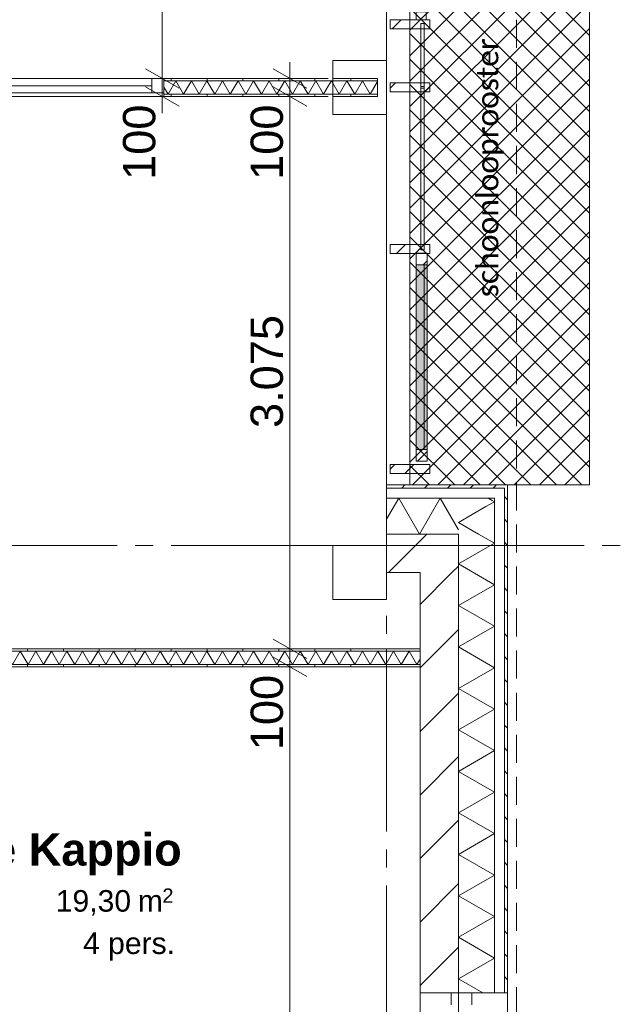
# Model space of a CAD drawing. Header units: millimetres. Extents: x 10 to 584, y 10 to 831.
# Tile 26 of 79: x 346 to 379, y 414 to 468. Entities that reach past the tile are written whole.
import ezdxf
from ezdxf.xclip import XClip

# ---------------------------------------------------------------- set-up
doc = ezdxf.new("R2010")
doc.units = ezdxf.units.MM
doc.header["$MEASUREMENT"] = 0
doc.header["$XCLIPFRAME"] = 0
doc.linetypes.add('B0204', pattern=[13, 10, -1, 1, -1])
doc.linetypes.add('B0701', pattern=[2.3412, 1.56, -0.7812])
for name, color, linetype in [('21 Buitenwanden', 7, 'Continuous'), ('21 Buitenwanden Doorsnede-arcering', 7, 'Continuous'), ('21 Buitenwanden Laagscheidingslijnen', 7, 'Continuous'), ('21 Buitenwanden Ramen', 7, 'Continuous'), ('21 Vliesgevels', 7, 'Continuous'), ('21 Vliesgevels Afdek-arcering', 7, 'Continuous'), ('21 Vliesgevels Doorsnede-arcering', 7, 'Continuous'), ('22 NC Binnenwanden', 7, 'Continuous'), ('22 NC Binnenwanden Doorsnede-arcering', 7, 'Continuous'), ('22 NC Binnenwanden Laagscheidingslijnen', 7, 'Continuous'), ('22 NC Binnenwanden Ramen', 7, 'Continuous'), ('23 Vloeren', 7, 'Continuous'), ('23 Vloeren 2D arcering', 7, 'Continuous'), ('28 Draagconstructies', 7, 'Continuous'), ('45 Plafondafwerking Laagscheidingslijnen', 7, 'Continuous'), ('73 Keuken', 7, 'Continuous'), ('A Stramien', 7, 'Continuous'), ('Maatvoering 1_ 50_100', 7, 'Continuous'), ('Tekst_dim 1_ 50_100', 7, 'Continuous'), ('Z Ruimtefuncties', 7, 'Continuous')]:
    doc.layers.add(name, color=color, linetype=linetype)
doc.styles.add('GENERATED_STYLE_1', font='txt')
doc.styles.add('GENERATED_STYLE_2', font='txt')
doc.styles.add('GENERATED_STYLE_3', font='txt')
pattern_1 = [(135, (78, 259.1879), (0.636396, 0.636396), [])]
pattern_2 = [(45, (78, 259.188), (-1.767767, 1.767767), [])]
pattern_3 = [(270, (78, 259.1879), (2, 0), [])]
pattern_4 = [(45, (78, 259.188), (-1.59099, 1.59099), []), (45, (77.4696, 259.7182), (-1.59099, 1.59099), [])]

# ---------------------------------------------------------------- blocks, each defined once
blk = doc.blocks.new('*X28')
at = {"layer": '21 Buitenwanden Doorsnede-arcering', "color": 7, "linetype": 'Continuous', "lineweight": 0}
for p, q in [((371.875, 441.703), (371.658, 441.828)), ((371.533, 441.361), (370, 440.476)), ((370.411, 440.239), (370, 440.476))]:
    blk.add_line(p, q, dxfattribs=at)
blk = doc.blocks.new('*X34')
at = {"layer": '21 Buitenwanden Doorsnede-arcering', "color": 7, "linetype": 'Continuous', "lineweight": 0}
for p, q in [((372, 439.321), (371.122, 439.828)), ((372, 439.321), (370, 438.166)), ((372, 437.012), (370, 438.166)), ((372, 437.012), (370, 435.857)), ((372, 434.702), (370, 435.857)), ((372, 434.702), (370, 433.548)), ((372, 432.393), (370, 433.548)), ((372, 432.393), (370, 431.238)), ((372, 430.084), (370, 431.238)), ((372, 430.084), (370, 428.929)), ((372, 427.774), (370, 428.929)), ((372, 427.774), (370, 426.619)), ((372, 425.465), (370, 426.619)), ((372, 425.465), (370, 424.31)), ((372, 423.155), (370, 424.31)), ((372, 423.155), (370, 422.001)), ((372, 420.846), (370, 422.001)), ((372, 420.846), (370, 419.691)), ((372, 418.537), (370, 419.691)), ((372, 418.537), (370, 417.382)), ((372, 416.227), (370, 417.382)), ((372, 416.227), (370, 415.072)), ((371.359, 414.288), (370, 415.072))]:
    blk.add_line(p, q, dxfattribs=at)
blk = doc.blocks.new('*X35')
at = {"layer": '21 Buitenwanden Doorsnede-arcering', "color": 7, "linetype": 'Continuous', "lineweight": 0}
for p, q in [((372, 441.631), (371.533, 441.361)), ((372, 441.631), (371.875, 441.703)), ((371.122, 439.828), (370.411, 440.239))]:
    blk.add_line(p, q, dxfattribs=at)
blk = doc.blocks.new('*X133')
at = {"layer": '22 NC Binnenwanden Doorsnede-arcering', "color": 7, "linetype": 'Continuous', "lineweight": 0}
for p, q in [((324, 433.228), (324.384, 432.563)), ((324.817, 433.313), (324.384, 432.563)), ((324.817, 433.313), (325.25, 432.563)), ((325.683, 433.313), (325.25, 432.563)), ((325.683, 433.313), (326.116, 432.563)), ((326.549, 433.313), (326.116, 432.563)), ((326.549, 433.313), (326.982, 432.563)), ((327.415, 433.313), (326.982, 432.563)), ((327.415, 433.313), (327.848, 432.563)), ((328.281, 433.313), (327.848, 432.563)), ((328.281, 433.313), (328.714, 432.563)), ((329.147, 433.313), (328.714, 432.563)), ((329.147, 433.313), (329.58, 432.563)), ((330.013, 433.313), (329.58, 432.563)), ((330.013, 433.313), (330.446, 432.563)), ((330.879, 433.313), (330.446, 432.563)), ((330.879, 433.313), (331.312, 432.563)), ((331.745, 433.313), (331.312, 432.563)), ((331.745, 433.313), (332.178, 432.563)), ((332.611, 433.313), (332.178, 432.563)), ((332.611, 433.313), (333.044, 432.563)), ((333.477, 433.313), (333.044, 432.563)), ((333.477, 433.313), (333.91, 432.563)), ((334.343, 433.313), (333.91, 432.563)), ((334.343, 433.313), (334.777, 432.563)), ((335.21, 433.313), (334.777, 432.563)), ((335.21, 433.313), (335.643, 432.563)), ((336.076, 433.313), (335.643, 432.563)), ((336.076, 433.313), (336.509, 432.563)), ((336.942, 433.313), (336.509, 432.563)), ((336.942, 433.313), (337.375, 432.563)), ((337.808, 433.313), (337.375, 432.563)), ((337.808, 433.313), (338.241, 432.563)), ((338.674, 433.313), (338.241, 432.563)), ((338.674, 433.313), (339.107, 432.563)), ((339.54, 433.313), (339.107, 432.563)), ((339.54, 433.313), (339.973, 432.563)), ((340.406, 433.313), (339.973, 432.563)), ((340.406, 433.313), (340.839, 432.563)), ((341.272, 433.313), (340.839, 432.563)), ((341.272, 433.313), (341.705, 432.563)), ((342.138, 433.313), (341.705, 432.563)), ((342.138, 433.313), (342.571, 432.563)), ((343.004, 433.313), (342.571, 432.563)), ((343.004, 433.313), (343.437, 432.563)), ((343.87, 433.313), (343.437, 432.563)), ((343.87, 433.313), (344.303, 432.563)), ((344.736, 433.313), (344.303, 432.563)), ((344.736, 433.313), (345.169, 432.563)), ((345.602, 433.313), (345.169, 432.563)), ((345.602, 433.313), (346.035, 432.563)), ((346.468, 433.313), (346.035, 432.563)), ((346.468, 433.313), (346.901, 432.563)), ((347.334, 433.313), (346.901, 432.563)), ((347.334, 433.313), (347.767, 432.563)), ((348.2, 433.313), (347.767, 432.563)), ((348.2, 433.313), (348.633, 432.563)), ((349.066, 433.313), (348.633, 432.563)), ((349.066, 433.313), (349.499, 432.563)), ((349.932, 433.313), (349.499, 432.563)), ((349.932, 433.313), (350.365, 432.563)), ((350.798, 433.313), (350.365, 432.563)), ((350.798, 433.313), (351.231, 432.563)), ((351.664, 433.313), (351.231, 432.563)), ((351.664, 433.313), (352.097, 432.563)), ((352.53, 433.313), (352.097, 432.563)), ((352.53, 433.313), (352.963, 432.563)), ((353.396, 433.313), (352.963, 432.563)), ((353.396, 433.313), (353.829, 432.563)), ((354.262, 433.313), (353.829, 432.563)), ((354.262, 433.313), (354.695, 432.563)), ((355.128, 433.313), (354.695, 432.563)), ((355.128, 433.313), (355.561, 432.563)), ((355.994, 433.313), (355.561, 432.563)), ((355.994, 433.313), (356.427, 432.563)), ((356.86, 433.313), (356.427, 432.563)), ((356.86, 433.313), (357.293, 432.563)), ((357.726, 433.313), (357.293, 432.563)), ((357.726, 433.313), (358.159, 432.563)), ((358.592, 433.313), (358.159, 432.563)), ((358.592, 433.313), (359.025, 432.563)), ((359.458, 433.313), (359.025, 432.563)), ((359.458, 433.313), (359.891, 432.563)), ((360.324, 433.313), (359.891, 432.563)), ((360.324, 433.313), (360.757, 432.563)), ((361.19, 433.313), (360.757, 432.563)), ((361.19, 433.313), (361.623, 432.563)), ((362.056, 433.313), (361.623, 432.563)), ((362.056, 433.313), (362.489, 432.563)), ((362.922, 433.313), (362.489, 432.563)), ((362.922, 433.313), (363.355, 432.563)), ((363.788, 433.313), (363.355, 432.563)), ((363.788, 433.313), (364.221, 432.563)), ((364.654, 433.313), (364.221, 432.563)), ((364.654, 433.313), (365.087, 432.563)), ((365.52, 433.313), (365.087, 432.563)), ((365.52, 433.313), (365.953, 432.563)), ((366.386, 433.313), (365.953, 432.563)), ((366.386, 433.313), (366.819, 432.563)), ((367.252, 433.313), (366.819, 432.563)), ((367.252, 433.313), (367.685, 432.563)), ((367.86, 432.865), (367.685, 432.563))]:
    blk.add_line(p, q, dxfattribs=at)
blk = doc.blocks.new('*X134')
at = {"layer": '22 NC Binnenwanden Doorsnede-arcering', "color": 7, "linetype": 'Continuous', "lineweight": 0}
for q in [(362.753, 464.769), (363.002, 464.925)]:
    blk.add_line((362.922, 465.063), q, dxfattribs=at)
blk = doc.blocks.new('*X135')
at = {"layer": '22 NC Binnenwanden Doorsnede-arcering', "color": 7, "linetype": 'Continuous', "lineweight": 0}
for p, q in [((363.002, 464.925), (363.355, 464.313)), ((363.788, 465.063), (363.355, 464.313)), ((363.788, 465.063), (364.221, 464.313)), ((364.654, 465.063), (364.221, 464.313)), ((364.654, 465.063), (365.087, 464.313)), ((365.5, 465.028), (365.087, 464.313))]:
    blk.add_line(p, q, dxfattribs=at)
blk = doc.blocks.new('*X137')
at = {"layer": '22 NC Binnenwanden Doorsnede-arcering', "color": 7, "linetype": 'Continuous', "lineweight": 0}
for p, q in [((354.262, 465.063), (353.829, 464.313)), ((354.262, 465.063), (354.695, 464.313)), ((355.128, 465.063), (354.695, 464.313)), ((355.128, 465.063), (355.561, 464.313)), ((355.994, 465.063), (355.561, 464.313)), ((355.994, 465.063), (356.427, 464.313)), ((356.86, 465.063), (356.427, 464.313)), ((356.86, 465.063), (357.293, 464.313)), ((357.726, 465.063), (357.293, 464.313)), ((357.726, 465.063), (358.159, 464.313)), ((358.592, 465.063), (358.159, 464.313)), ((358.592, 465.063), (359.025, 464.313)), ((359.458, 465.063), (359.025, 464.313)), ((359.458, 465.063), (359.891, 464.313)), ((360.324, 465.063), (359.891, 464.313)), ((360.324, 465.063), (360.757, 464.313)), ((361.19, 465.063), (360.757, 464.313)), ((361.19, 465.063), (361.623, 464.313)), ((362.056, 465.063), (361.623, 464.313)), ((362.056, 465.063), (362.489, 464.313)), ((353.594, 464.719), (353.829, 464.313)), ((362.753, 464.769), (362.489, 464.313))]:
    blk.add_line(p, q, dxfattribs=at)
blk = doc.blocks.new('*X372')
at = {"layer": '21 Buitenwanden Doorsnede-arcering', "color": 7, "linetype": 'Continuous', "lineweight": 0}
for p, q in [((366.675, 441.828), (366, 440.659)), ((366.675, 441.828), (367.83, 439.828)), ((368.985, 441.828), (367.83, 439.828)), ((368.985, 441.828), (370, 440.069))]:
    blk.add_line(p, q, dxfattribs=at)
blk = doc.blocks.new('Drawing_2_2', base_point=(78, 259.188))
at = {"layer": '21 Buitenwanden Doorsnede-arcering', "linetype": 'Continuous', "lineweight": 0, "true_color": 0x000000}
h = blk.add_hatch(dxfattribs=at)
h.set_pattern_fill('310_Naaldhout__01__0002', color=18, style=0, pattern_type=2)
h.set_pattern_definition([(225, (78, 259.1879), (-0.636396, 0.636396), [])])
h.paths.add_polyline_path([(372.56, 442.568), (366, 442.568), (366, 442.388), (372.56, 442.388)])
h = blk.add_hatch(dxfattribs=at)
h.set_pattern_fill('310_Naaldhout__01__0002', color=18, style=0, pattern_type=2)
h.set_pattern_definition(pattern_1)
h.paths.add_polyline_path([(372.56, 442.388), (372.74, 442.568), (372.56, 442.568)])
h = blk.add_hatch(dxfattribs=at)
h.set_pattern_fill('310_Naaldhout__01__0002', color=18, style=0, pattern_type=2)
h.set_pattern_definition(pattern_1)
h.paths.add_polyline_path([(372.56, 442.388), (372.74, 442.388), (372.74, 442.568)])
h = blk.add_hatch(dxfattribs=at)
h.set_pattern_fill('310_Naaldhout__01__0002', color=18, style=0, pattern_type=2)
h.set_pattern_definition(pattern_1)
h.paths.add_polyline_path([(372.56, 414.288), (372.74, 414.288), (372.74, 442.388), (372.56, 442.388)])
h = blk.add_hatch(dxfattribs=at)
h.set_pattern_fill('130_Kalkzandsteen_0002', color=18, style=0, pattern_type=2)
h.set_pattern_definition(pattern_2)
h.paths.add_polyline_path([(367.86, 439.828), (366, 439.828), (366, 437.688), (367.86, 437.688)])
h = blk.add_hatch(dxfattribs=at)
h.set_pattern_fill('130_Kalkzandsteen_0002', color=18, style=0, pattern_type=2)
h.set_pattern_definition(pattern_2)
h.paths.add_polyline_path([(367.86, 437.688), (370, 439.828), (367.86, 439.828)])
h = blk.add_hatch(dxfattribs=at)
h.set_pattern_fill('130_Kalkzandsteen_0002', color=18, style=0, pattern_type=2)
h.set_pattern_definition(pattern_2)
h.paths.add_polyline_path([(367.86, 437.688), (370, 437.688), (370, 439.828)])
h = blk.add_hatch(dxfattribs=at)
h.set_pattern_fill('130_Kalkzandsteen_0002', color=18, style=0, pattern_type=2)
h.set_pattern_definition(pattern_2)
h.paths.add_polyline_path([(367.86, 437.688), (367.86, 414.288), (370, 414.288), (370, 437.688)])
at = {"layer": '21 Vliesgevels Afdek-arcering', "linetype": 'Continuous', "lineweight": 0, "true_color": 0xffffff}
blk.add_hatch(color=7, dxfattribs=at).paths.add_polyline_path([(368.25, 454.821), (367.65, 454.821), (367.65, 444.537), (368.25, 444.537)])
at = {"layer": '21 Vliesgevels Doorsnede-arcering', "linetype": 'Continuous', "lineweight": 0, "true_color": 0x000000}
h = blk.add_hatch(dxfattribs=at)
h.set_pattern_fill('515_Staal_0002', color=18, style=0, pattern_type=2)
h.set_pattern_definition(pattern_4)
h.paths.add_polyline_path([(368.2, 468.456), (368.2, 468.906), (367.65, 468.906), (367.65, 468.456)])
h = blk.add_hatch(dxfattribs=at)
h.set_pattern_fill('515_Staal_0002', color=18, style=0, pattern_type=2)
h.set_pattern_definition(pattern_4)
h.paths.add_polyline_path([(366.2, 468.456), (366.2, 467.956), (368.4, 467.956), (368.4, 468.456)])
h = blk.add_hatch(dxfattribs=at)
h.set_pattern_fill('515_Staal_0002', color=18, style=0, pattern_type=2)
h.set_pattern_definition(pattern_4)
h.paths.add_polyline_path([(366.2, 464.955), (366.2, 464.455), (368.4, 464.455), (368.4, 464.955)])
h = blk.add_hatch(dxfattribs=at)
h.set_pattern_fill('515_Staal_0002', color=18, style=0, pattern_type=2)
h.set_pattern_definition(pattern_4)
h.paths.add_polyline_path([(366.2, 455.956), (366.2, 455.456), (368.4, 455.456), (368.4, 455.956)])
h = blk.add_hatch(dxfattribs=at)
h.set_pattern_fill('515_Staal_0002', color=18, style=0, pattern_type=2)
h.set_pattern_definition(pattern_4)
h.paths.add_polyline_path([(367.65, 455.461), (367.65, 454.821), (368.25, 454.821), (368.25, 455.461)])
h = blk.add_hatch(dxfattribs=at)
h.set_pattern_fill('515_Staal_0002', color=18, style=0, pattern_type=2)
h.set_pattern_definition(pattern_4)
h.paths.add_polyline_path([(368.25, 443.898), (368.25, 444.537), (367.65, 444.537), (367.65, 443.898)])
h = blk.add_hatch(dxfattribs=at)
h.set_pattern_fill('515_Staal_0002', color=18, style=0, pattern_type=2)
h.set_pattern_definition(pattern_4)
h.paths.add_polyline_path([(366.2, 443.706), (366.2, 443.206), (368.4, 443.206), (368.4, 443.706)])
at = {"layer": '22 NC Binnenwanden Doorsnede-arcering', "linetype": 'Continuous', "lineweight": 0, "true_color": 0x000000}
h = blk.add_hatch(dxfattribs=at)
h.set_pattern_fill('930_Lijnen_vert_200_0002', color=18, style=0, pattern_type=2)
h.set_pattern_definition(pattern_3)
h.paths.add_polyline_path([(362.752, 465.188), (353.594, 465.188), (353.594, 465.063), (362.752, 465.063)])
h = blk.add_hatch(dxfattribs=at)
h.set_pattern_fill('930_Lijnen_vert_200_0002', color=18, style=0, pattern_type=2)
h.set_pattern_definition(pattern_3)
h.paths.add_polyline_path([(362.752, 465.188), (362.752, 465.063), (363.002, 465.063), (363.002, 465.188)])
h = blk.add_hatch(dxfattribs=at)
h.set_pattern_fill('930_Lijnen_vert_200_0002', color=18, style=0, pattern_type=2)
h.set_pattern_definition(pattern_3)
h.paths.add_polyline_path([(365.5, 465.188), (363.002, 465.188), (363.002, 465.063), (365.5, 465.063)])
h = blk.add_hatch(dxfattribs=at)
h.set_pattern_fill('930_Lijnen_vert_200_0002', color=18, style=0, pattern_type=2)
h.set_pattern_definition(pattern_3)
h.paths.add_polyline_path([(353.594, 464.313), (353.594, 464.188), (362.754, 464.188), (362.754, 464.313)])
h = blk.add_hatch(dxfattribs=at)
h.set_pattern_fill('930_Lijnen_vert_200_0002', color=18, style=0, pattern_type=2)
h.set_pattern_definition(pattern_3)
h.paths.add_polyline_path([(362.754, 464.313), (362.754, 464.188), (363.004, 464.188), (363.004, 464.313)])
h = blk.add_hatch(dxfattribs=at)
h.set_pattern_fill('930_Lijnen_vert_200_0002', color=18, style=0, pattern_type=2)
h.set_pattern_definition(pattern_3)
h.paths.add_polyline_path([(365.5, 464.313), (363.004, 464.313), (363.004, 464.188), (365.5, 464.188)])
h = blk.add_hatch(dxfattribs=at)
h.set_pattern_fill('930_Lijnen_vert_200_0002', color=18, style=0, pattern_type=2)
h.set_pattern_definition(pattern_3)
h.paths.add_polyline_path([(367.86, 433.438), (324, 433.438), (324, 433.313), (367.86, 433.313)])
h = blk.add_hatch(dxfattribs=at)
h.set_pattern_fill('930_Lijnen_vert_200_0002', color=18, style=0, pattern_type=2)
h.set_pattern_definition(pattern_3)
h.paths.add_polyline_path([(367.86, 432.563), (324, 432.563), (324, 432.438), (367.86, 432.438)])
at = {"layer": '23 Vloeren 2D arcering', "linetype": 'Continuous', "lineweight": 0, "true_color": 0xd1d7d8}
h = blk.add_hatch(dxfattribs=at)
h.set_pattern_fill('960_Kruis_100_0002', color=254, style=0, pattern_type=2)
h.set_pattern_definition([(45, (78, 259.1879), (-0.7071068, 0.7071068), []), (135, (78, 259.1879), (0.7071068, 0.7071068), [])])
h.paths.add_polyline_path([(367.3, 442.568), (377.3, 442.568), (377.3, 504.688), (367.3, 504.688)])
at = {"layer": '21 Buitenwanden', "color": 3, "linetype": 'Continuous', "lineweight": 0}
for p, q in [((369.6, 414.288), (367.86, 414.288)), ((370, 414.288), (369.6, 414.288))]:
    blk.add_line(p, q, dxfattribs=at)
at = {"layer": '21 Buitenwanden', "color": 1, "linetype": 'Continuous', "lineweight": 0}
for p, q in [((370.74, 414.288), (370, 414.288)), ((372, 414.288), (370.74, 414.288))]:
    blk.add_line(p, q, dxfattribs=at)
at = {"layer": '21 Buitenwanden', "color": 9, "linetype": 'Continuous', "lineweight": 0}
blk.add_line((372.56, 414.288), (372, 414.288), dxfattribs=at)
at = {"layer": '21 Buitenwanden', "color": 2, "linetype": 'Continuous', "lineweight": 0}
blk.add_line((372.74, 414.288), (372.56, 414.288), dxfattribs=at)
at = {"layer": '21 Buitenwanden', "color": 2, "linetype": 'Continuous', "lineweight": 0, "flags": 128}
for points in [[(372.56, 442.568), (366, 442.568)], [(366, 442.568), (366, 442.388)], [(372.74, 442.568), (372.56, 442.568)], [(372.74, 414.288), (372.74, 442.568)]]:
    blk.add_lwpolyline(points, dxfattribs=at)
at = {"layer": '21 Buitenwanden', "color": 9, "linetype": 'Continuous', "lineweight": 0, "flags": 128}
blk.add_lwpolyline([(366, 442.388), (366, 441.828)], dxfattribs=at)
at = {"layer": '21 Buitenwanden', "color": 1, "linetype": 'Continuous', "lineweight": 0, "flags": 128}
blk.add_lwpolyline([(366, 441.828), (366, 439.828)], dxfattribs=at)
at = {"layer": '21 Buitenwanden', "color": 3, "linetype": 'Continuous', "lineweight": 0, "flags": 128}
for points in [[(366, 439.828), (366, 437.688)], [(366, 437.688), (367.86, 437.688)], [(367.86, 437.688), (367.86, 414.288)]]:
    blk.add_lwpolyline(points, dxfattribs=at)
at = {"layer": '21 Buitenwanden Laagscheidingslijnen', "color": 2, "linetype": 'Continuous', "lineweight": 0}
for p, q in [((372, 442.388), (366, 442.388)), ((372.56, 442.388), (372, 442.388)), ((372.56, 442.388), (372, 442.388)), ((372.56, 441.828), (372.56, 442.388)), ((372.56, 414.288), (372.56, 441.828))]:
    blk.add_line(p, q, dxfattribs=at)
at = {"layer": '21 Buitenwanden Laagscheidingslijnen', "color": 1, "linetype": 'Continuous', "lineweight": 0}
for p, q in [((370, 441.828), (366, 441.828)), ((372, 441.828), (370, 441.828)), ((372, 441.828), (370, 441.828)), ((372, 439.828), (372, 441.828)), ((372, 414.288), (372, 439.828))]:
    blk.add_line(p, q, dxfattribs=at)
at = {"layer": '21 Buitenwanden Laagscheidingslijnen', "color": 3, "linetype": 'Continuous', "lineweight": 0}
for p, q in [((367.86, 439.828), (366, 439.828)), ((370, 439.828), (367.86, 439.828)), ((370, 439.828), (367.86, 439.828)), ((370, 437.688), (370, 439.828)), ((370, 414.288), (370, 437.688))]:
    blk.add_line(p, q, dxfattribs=at)
at = {"layer": '21 Buitenwanden Ramen', "color": 9, "linetype": 'Continuous', "lineweight": 0}
for p, q in [((367.86, 392.388), (367.86, 414.288)), ((372.56, 414.288), (372, 414.288)), ((372.74, 392.388), (372.74, 414.288))]:
    blk.add_line(p, q, dxfattribs=at)
at = {"layer": '21 Buitenwanden Ramen', "color": 3, "linetype": 'Continuous', "lineweight": 0}
for p, q in [((369.6, 414.288), (367.86, 414.288)), ((370, 414.288), (369.6, 414.288)), ((370, 414.288), (369.6, 414.288))]:
    blk.add_line(p, q, dxfattribs=at)
at = {"layer": '21 Buitenwanden Ramen', "color": 1, "linetype": 'Continuous', "lineweight": 0}
for p, q in [((369.6, 413.618), (369.6, 414.288)), ((370.74, 414.288), (370, 414.288)), ((370.74, 414.288), (370, 414.288)), ((370.74, 414.288), (370.74, 413.618)), ((372, 414.288), (370.74, 414.288))]:
    blk.add_line(p, q, dxfattribs=at)
at = {"layer": '21 Buitenwanden Ramen', "color": 2, "linetype": 'Continuous', "lineweight": 0}
blk.add_line((372.74, 414.288), (372.56, 414.288), dxfattribs=at)
at = {"layer": '21 Vliesgevels', "color": 1, "linetype": 'Continuous', "lineweight": 0}
for p, q in [((366.2, 468.456), (366.2, 467.956)), ((368.4, 468.456), (366.2, 468.456)), ((368.4, 468.456), (368.4, 467.956)), ((368.4, 467.956), (366.2, 467.956)), ((366.2, 464.955), (366.2, 464.455)), ((368.4, 464.955), (366.2, 464.955)), ((368.4, 464.955), (368.4, 464.455)), ((368.4, 464.455), (366.2, 464.455)), ((366.2, 455.956), (366.2, 455.456)), ((368.4, 455.956), (366.2, 455.956)), ((368.4, 455.956), (368.4, 455.456)), ((368.4, 455.456), (366.2, 455.456)), ((366.2, 443.706), (366.2, 443.206)), ((368.4, 443.706), (366.2, 443.706)), ((368.4, 443.706), (368.4, 443.206)), ((368.4, 443.206), (366.2, 443.206))]:
    blk.add_line(p, q, dxfattribs=at)
at = {"layer": '21 Vliesgevels', "color": 7, "linetype": 'Continuous', "lineweight": 0}
for p, q in [((367.65, 454.821), (367.65, 444.537)), ((368.25, 444.537), (368.25, 454.821))]:
    blk.add_line(p, q, dxfattribs=at)
at = {"layer": '21 Vliesgevels', "color": 2, "linetype": 'Continuous', "lineweight": 0}
blk.add_line((368.1, 454.821), (368.1, 444.537), dxfattribs=at)
at = {"layer": '21 Vliesgevels', "color": 2, "linetype": 'Continuous', "lineweight": 0, "flags": 128}
for points in [[(368.2, 468.456), (368.2, 468.906), (367.65, 468.906), (367.65, 468.456)], [(367.65, 455.461), (367.65, 454.821), (368.25, 454.821), (368.25, 455.461)], [(368.25, 443.898), (368.25, 444.537), (367.65, 444.537), (367.65, 443.898)]]:
    blk.add_lwpolyline(points, close=True, dxfattribs=at)
at = {"layer": '21 Vliesgevels', "color": 1, "linetype": 'Continuous', "lineweight": 0, "flags": 128}
for points in [[(368.1, 468.256), (367.9, 468.256), (367.9, 464.655), (368.1, 464.655)], [(368.1, 464.755), (367.9, 464.755), (367.9, 455.656), (368.1, 455.656)]]:
    blk.add_lwpolyline(points, close=True, dxfattribs=at)
at = {"layer": '22 NC Binnenwanden', "color": 1, "linetype": 'Continuous', "lineweight": 0}
for p, q in [((353.594, 465.188), (353.594, 465.063)), ((353.594, 465.063), (353.594, 464.388)), ((353.594, 464.388), (353.594, 464.313)), ((353.594, 464.313), (353.594, 464.188))]:
    blk.add_line(p, q, dxfattribs=at)
at = {"layer": '22 NC Binnenwanden', "color": 1, "linetype": 'Continuous', "lineweight": 0, "flags": 128}
for points in [[(362.752, 465.188), (353.594, 465.188)], [(365.5, 465.188), (363.002, 465.188)], [(365.5, 465.188), (365.5, 465.063)], [(365.5, 465.063), (365.5, 464.313)], [(365.5, 464.313), (365.5, 464.188)], [(353.594, 464.188), (362.754, 464.188)], [(363.004, 464.188), (365.5, 464.188)], [(367.86, 433.438), (324, 433.438)], [(367.86, 433.438), (367.86, 433.313)], [(367.86, 433.313), (367.86, 432.563)], [(367.86, 432.563), (367.86, 432.438)], [(324, 432.438), (367.86, 432.438)]]:
    blk.add_lwpolyline(points, dxfattribs=at)
at = {"layer": '22 NC Binnenwanden Laagscheidingslijnen', "color": 9, "linetype": 'Continuous', "lineweight": 0}
for p, q in [((362.752, 465.063), (353.594, 465.063)), ((365.5, 465.063), (363.002, 465.063)), ((362.754, 464.313), (353.594, 464.313)), ((365.5, 464.313), (363.004, 464.313)), ((367.86, 433.313), (324, 433.313)), ((367.86, 432.563), (324, 432.563))]:
    blk.add_line(p, q, dxfattribs=at)
at = {"layer": '22 NC Binnenwanden Ramen', "color": 9, "linetype": 'Continuous', "lineweight": 0}
for p, q in [((353.594, 465.188), (332.594, 465.188)), ((353.594, 464.188), (332.594, 464.188))]:
    blk.add_line(p, q, dxfattribs=at)
at = {"layer": '22 NC Binnenwanden Ramen', "color": 1, "linetype": 'Continuous', "lineweight": 0}
for p, q in [((352.924, 465.188), (333.264, 465.188)), ((353.594, 465.188), (352.924, 465.188)), ((352.924, 465.188), (352.924, 464.388)), ((353.594, 465.188), (353.594, 465.063)), ((353.594, 465.188), (353.594, 465.063)), ((353.594, 465.063), (353.594, 464.388)), ((353.594, 465.063), (353.594, 464.388)), ((352.924, 464.788), (333.264, 464.788)), ((333.264, 464.388), (352.924, 464.388)), ((352.924, 464.388), (353.594, 464.388)), ((353.594, 464.388), (353.594, 464.313)), ((353.594, 464.313), (353.594, 464.188))]:
    blk.add_line(p, q, dxfattribs=at)
at = {"layer": '23 Vloeren', "color": 1, "linetype": 'Continuous', "lineweight": 0, "flags": 128}
blk.add_lwpolyline([(96, 265.188), (370, 265.188), (370, 439.188), (366, 439.188), (366, 570.048), (420.61, 570.048), (420.61, 554.048), (510, 554.048), (510, 626.688), (459.924, 626.688), (459.924, 683.688), (510, 683.688), (510, 757.188), (294, 757.188), (294, 763.188), (78, 763.188), (78, 475.188), (96, 475.188)], close=True, dxfattribs=at)
at = {"layer": '23 Vloeren', "color": 1, "linetype": 'B0701', "lineweight": 0, "flags": 128}
blk.add_lwpolyline([(74.76, 472.288), (74.76, 255.948), (373.24, 255.948), (373.24, 505.188)], dxfattribs=at)
at = {"layer": '23 Vloeren', "color": 9, "linetype": 'Continuous', "lineweight": 0, "flags": 128}
blk.add_lwpolyline([(367.3, 442.568), (377.3, 442.568), (377.3, 504.688), (367.3, 504.688)], close=True, dxfattribs=at)
at = {"layer": '28 Draagconstructies', "color": 3, "linetype": 'Continuous', "lineweight": 0, "flags": 128}
for points in [[(363, 463.188), (366, 463.188), (366, 466.188), (363, 466.188)], [(363, 436.188), (366, 436.188), (366, 439.188), (363, 439.188)]]:
    blk.add_lwpolyline(points, close=True, dxfattribs=at)
at = {"layer": '45 Plafondafwerking Laagscheidingslijnen', "color": 9, "linetype": 'Continuous', "lineweight": 0}
for p, q in [((362.752, 465.063), (363.002, 465.063)), ((362.754, 464.313), (363.004, 464.313))]:
    blk.add_line(p, q, dxfattribs=at)
at = {"layer": 'A Stramien', "color": 9, "linetype": 'B0204', "lineweight": 0}
for p, q in [((366, 784.271), (366, 233.204)), ((68, 439.188), (520.556, 439.188))]:
    blk.add_line(p, q, dxfattribs=at)
at = {"layer": 'Maatvoering 1_ 50_100', "color": 1, "linetype": 'Continuous', "lineweight": 0}
for p, q in [((353.503, 465.188), (353.503, 497.98)), ((360.611, 465.188), (360.611, 466.105)), ((352.566, 465.729), (354.441, 464.647)), ((359.674, 465.729), (361.549, 464.647)), ((354.91, 465.188), (352.097, 465.188)), ((353.503, 464.188), (353.503, 465.188)), ((362.018, 465.188), (359.205, 465.188)), ((360.611, 464.188), (360.611, 465.188)), ((352.566, 464.729), (354.441, 463.647)), ((361.549, 463.647), (359.674, 464.729)), ((354.91, 464.188), (352.097, 464.188)), ((353.503, 463.271), (353.503, 464.188)), ((362.018, 464.188), (359.205, 464.188)), ((360.611, 433.438), (360.611, 464.188)), ((359.674, 433.979), (361.549, 432.897)), ((362.018, 433.438), (359.205, 433.438)), ((360.611, 432.438), (360.611, 433.438)), ((359.674, 432.979), (361.549, 431.897)), ((362.018, 432.438), (359.205, 432.438)), ((360.611, 388.438), (360.611, 432.438))]:
    blk.add_line(p, q, dxfattribs=at)
at = {"layer": '73 Keuken', "color": 4, "linetype": 'Continuous', "lineweight": 0}
for name in ['*X137', '*X134', '*X135', '*X372', '*X28', '*X35', '*X34', '*X133']:
    blk.add_blockref(name, (0, 0), dxfattribs=at)
at = {"layer": 'Maatvoering 1_ 50_100', "color": 2, "linetype": 'Continuous', "lineweight": 0, "char_height": 1.8, "attachment_point": 7, "rotation": 90, "style": 'GENERATED_STYLE_1'}
for s, insert, width in [('\\A1;{\\pql;\\fArial|b0|i0|c0|p38;100}', (353.143, 459.548), 4.09784), ('\\A1;{\\pql;\\fArial|b0|i0|c0|p38;100}', (360.251, 459.548), 4.09784), ('\\A1;{\\pql;\\fArial|b0|i0|c0|p38;3.075}', (360.251, 445.735), 6.15497), ('\\A1;{\\pql;\\fArial|b0|i0|c0|p38;100}', (360.251, 427.798), 4.09784)]:
    blk.add_mtext(s, dxfattribs=dict(at, insert=insert, width=width))
at = {"layer": 'Tekst_dim 1_ 50_100', "color": 1, "linetype": 'Continuous', "lineweight": 0, "insert": (372.521, 453.019), "char_height": 1.2, "width": 9.60049, "attachment_point": 7, "rotation": 90, "line_spacing_factor": 4, "style": 'GENERATED_STYLE_3'}
blk.add_mtext('\\A1;{\\pql;\\fCalibri|b0|i0|c0|p34;schoonlooprooster}', dxfattribs=at)
at = {"layer": 'Tekst_dim 1_ 50_100', "color": 2, "linetype": 'Continuous', "lineweight": 0, "insert": (328.931, 430.757), "char_height": 1.4, "attachment_point": 1, "style": 'GENERATED_STYLE_3'}
blk.add_mtext('\\A1;{\\W0.750000x;\\pql;\\pt0,30;\\fCalibri|b0|i0|c0|p34;DnTA \\fCalibri|b0|i0|c0|p34;\\A1{\\H.66x;\\S^  ;}\\fCalibri|b0|i0|c0|p34;\\fCalibri|b0|i0|c0|p34;\\A1{\\H.66x;\\S^  ;}\\fCalibri|b0|i0|c0|p34;\\fCalibri|b0|i0|c0|p34;\\fCalibri|b0|i0|c0|p34;\\fCalibri|b0|i0|c0|p34;\\fCalibri|b0|i0|c0|p34;\\fCalibri|b0|i0|c0|p34;43,00 \\fCalibri|b0|i0|c0|p34;\\A1{\\H.66x;\\S^  ;}\\fCalibri|b0|i0|c0|p34;\\fCalibri|b0|i0|c0|p34;\\A1{\\H.66x;\\S^  ;}\\fCalibri|b0|i0|c0|p34;\\fCalibri|b0|i0|c0|p34;\\fCalibri|b0|i0|c0|p34;\\fCalibri|b0|i0|c0|p34;\\fCalibri|b0|i0|c0|p34;\\fCalibri|b0|i0|c0|p34;dB\\fCalibri|b0|i0|c0|p34;\\A1{\\H.66x;\\S^  ;}\\fCalibri|b0|i0|c0|p34;\\fCalibri|b0|i0|c0|p34;\\A1{\\H.66x;\\S^  ;}\\fCalibri|b0|i0|c0|p34;\\fCalibri|b0|i0|c0|p34;\\fCalibri|b0|i0|c0|p34;\\fCalibri|b0|i0|c0|p34;\\fCalibri|b0|i0|c0|p34;\\fCalibri|b0|i0|c0|p34;\\fCalibri|b0|i0|c0|p34;\\fCalibri|b0|i0|c0|p34;\\fCalibri|b0|i0|c0|p34;\\fCalibri|b0|i0|c0|p34;\\fCalibri|b0|i0|c0|p34;\\fCalibri|b0|i0|c0|p34;\\fCalibri|b0|i0|c0|p34;\\fCalibri|b0|i0|c0|p34;\\fCalibri|b0|i0|c0|p34;\\fCalibri|b0|i0|c0|p34;\\fCalibri|b0|i0|c0|p34;\\fCalibri|b0|i0|c0|p34;\\fCalibri|b0|i0|c0|p34;\\fCalibri|b0|i0|c0|p34;\\fCalibri|b0|i0|c0|p34;\\fCalibri|b0|i0|c0|p34;\\fCalibri|b0|i0|c0|p34;\\fCalibri|b0|i0|c0|p34;\\fCalibri|b0|i0|c0|p34;\\fCalibri|b0|i0|c0|p34;}', dxfattribs=at)
at = {"layer": 'Z Ruimtefuncties', "color": 2, "linetype": 'Continuous', "lineweight": 0, "attachment_point": 1}
for s, insert, char_height, style in [('\\A1;{\\pql;\\pt0;\\fArial|b1|i0|c0|p38;Kantoorruimte Kappio}', (328.05, 423.173), 1.8, 'GENERATED_STYLE_2'), ('\\A1;{\\pql;\\fArial|b0|i0|c0|p38;19,30}', (347.575, 420.01), 1.2, 'GENERATED_STYLE_1'), ('\\A1;{\\pql;\\fArial|b0|i0|c0|p38;2}', (353.511, 420.102), 0.8, 'GENERATED_STYLE_1'), ('\\A1;{\\pql;\\fArial|b0|i0|c0|p38; m}', (351.678, 420.01), 1.2, 'GENERATED_STYLE_1'), ('\\A1;{\\pql;\\pt0;\\fArial|b0|i0|c0|p38;4 pers.}', (349.093, 417.653), 1.2, 'GENERATED_STYLE_1')]:
    blk.add_mtext(s, dxfattribs=dict(at, insert=insert, char_height=char_height, style=style))

msp = doc.modelspace()

# ---------------------------------------------------------------- block references
at = {"color": 4, "linetype": 'Continuous', "lineweight": 0}
ref = msp.add_blockref('Drawing_2_2', (78, 259.188), dxfattribs=at)
XClip(ref).set_block_clipping_path([(30, 141.736842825), (586.5626696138, 806.4087291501)])

doc.saveas('drawing.dxf')
